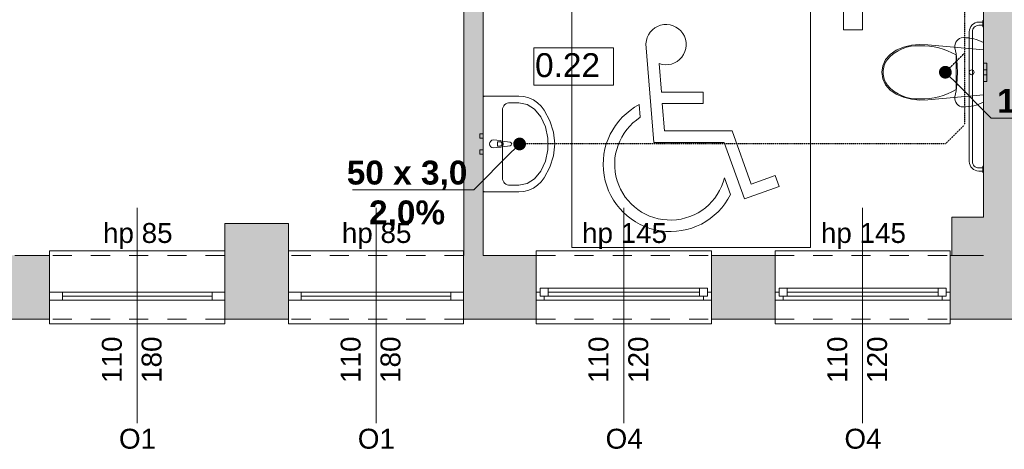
# Model space of a CAD drawing. Header units: millimetres. Extents: x 922208 to 1069538, y -182208 to -99877.
# Tile 252 of 256: x 988687 to 994870, y -114067 to -111370. Entities that reach past the tile are written whole.
import ezdxf
from ezdxf import colors
from ezdxf.entities.mleader import LeaderData, LeaderLine
from ezdxf.math import Vec2, Vec3

# ---------------------------------------------------------------- set-up
doc = ezdxf.new("R2010")
doc.units = ezdxf.units.MM
doc.header["$MEASUREMENT"] = 0
for name, pattern in [('1.5_1.0', [2.5, 1.5, -1]), ('ArcadiaLine2077533452649863992', [0]), ('HIDDEN', [20, 10, -10]), ('Przerywana', [240, 120, -120])]:
    doc.linetypes.add(name, pattern=pattern)
for name, color, linetype, lineweight in [('- PL - Kanalizacja', 34, 'Continuous', 30), ('IS_POWRÓT', 5, 'HIDDEN', 30), ('Nowe_0_Nr_pióra__2', 8, 'Continuous', 13), ('Nowe_0_Nr_pióra__75', 6, 'Continuous', 15), ('Nowe_210-A Pomieszczenia_Nr_pióra__41', 7, 'Continuous', 15), ('Nowe_220-A Ściany_Nr_pióra__19', 255, 'Continuous', 0), ('Nowe_220-A Ściany_Nr_pióra__23', 7, 'Continuous', 15), ('Nowe_220-A Ściany_Nr_pióra__27', 7, 'Continuous', 25), ('Nowe_220-A Ściany_Nr_pióra__3', 7, 'Continuous', 13), ('Nowe_220-A Ściany_Nr_pióra__7', 7, 'Continuous', 13), ('Nowe_450-K Stropy_Nr_pióra__20', 1, 'Continuous', 13)]:
    doc.layers.add(name, color=color, linetype=linetype, lineweight=lineweight)
doc.layers.add('Nowe_0', color=7, linetype='Continuous')
doc.layers.add('Nowe_220-A Ściany_Nr_pióra__45', color=7, linetype='Continuous', lineweight=15, true_color=0x40a5ff)
doc.styles.add('I_Romans', font='arial.ttf', dxfattribs={"height": 15})
doc.styles.add('STYL_AUTOMATYCZNY_1', font='arial.ttf')

# ---------------------------------------------------------------- blocks, each defined once
blk = doc.blocks.new('Znak osoby niepełnospr 27[1]', base_point=(10270.07, 4896.14))
at = {"layer": 'Nowe_0_Nr_pióra__2', "color": 8, "linetype": 'Continuous', "lineweight": 13, "flags": 128}
for points in [[(10316.69, 5024.07), (10321.65, 4962.11), (10365.81, 4962.11), (10378.5, 4926.65), (10400.32, 4934.46), (10397.88, 4941.26), (10382.87, 4935.88), (10370.89, 4969.33), (10328.32, 4969.33), (10326.94, 4986.49), (10352.6, 4986.49), (10352.6, 4993.72), (10326.37, 4993.72), (10324.93, 5011.66, 3.065684)], [(10369.83, 4929.43), (10366.07, 4939.94, -1.473184), (10313.14, 4977.87), (10312.51, 4985.85, 1.373115)]]:
    blk.add_lwpolyline(points, format="xyb", close=True, dxfattribs=at)
blk = doc.blocks.new('parter01')
at = {"layer": 'Nowe_220-A Ściany_Nr_pióra__19', "linetype": 'Continuous', "lineweight": 0}
for points in [[(994740.39011, -107210.02068), (994740.39011, -112850.02068), (995140.39011, -112850.02068), (995140.39011, -107210.02068)], [(991596.55073, -112850.02068), (991596.55073, -108720.02068), (991476.55073, -108720.02068), (991476.55073, -112850.02068)], [(989974.38408, -112650.02068), (989974.38408, -112850.02068), (990374.38408, -112850.02068), (990374.38408, -112650.02068)], [(994740.39011, -112610.02068), (994540.39011, -112610.02068), (994540.39011, -112850.02068), (994740.39011, -112850.02068)], [(988536.55076, -113250.02068), (988874.3841, -113250.02068), (988874.3841, -112850.02072), (988536.55076, -112850.02072)], [(989974.38413, -113250.02068), (990374.38413, -113250.02068), (990374.38413, -112850.02069), (989974.38413, -112850.02069)], [(991474.38411, -113250.02068), (991930.6938, -113250.02068), (991930.6938, -112850.02075), (991474.38411, -112850.02075)], [(993030.6938, -113250.02068), (993430.69362, -113250.02068), (993430.69362, -112850.0205), (993030.6938, -112850.02068)], [(994530.69361, -113250.02068), (999466.55073, -113250.02068), (999466.55073, -112850.02059), (994530.69361, -112850.02059)]]:
    blk.add_hatch(color=255, dxfattribs=at).paths.add_polyline_path(points)
at = {"layer": 'Nowe_0_Nr_pióra__75', "color": 6, "linetype": 'Continuous', "lineweight": 0}
for p, q in [((994735.39011, -111405.02068), (994735.39011, -111385.02068)), ((994567.34612, -111591.07876), (994567.34698, -111700.02068)), ((994740.39011, -111659.7156), (994740.39011, -111643.02068)), ((994740.39011, -111643.02068), (994760.39011, -111643.02068)), ((994740.39011, -111684.02068), (994740.39011, -111659.7156)), ((994760.39011, -111659.7156), (994760.39011, -111643.02068)), ((994760.39011, -111684.02068), (994760.39011, -111659.7156)), ((994567.34698, -111700.02068), (994567.34698, -111808.96213)), ((994740.39011, -111688.70698), (994740.39011, -111684.02068)), ((994740.39011, -111684.02068), (994760.39011, -111684.02068)), ((994740.39011, -111700.02068), (994740.39011, -111688.70698)), ((994740.39011, -111711.33439), (994740.39011, -111700.02068)), ((994740.39011, -111716.02068), (994740.39011, -111711.33439)), ((994740.39011, -111716.02068), (994760.39011, -111716.02068)), ((994740.39011, -111740.32577), (994740.39011, -111716.02068)), ((994740.39011, -111757.02068), (994740.39011, -111740.32577)), ((994760.39011, -111688.70698), (994760.39011, -111684.02068)), ((994760.39011, -111700.02068), (994760.39011, -111688.70698)), ((994760.39011, -111711.33439), (994760.39011, -111700.02068)), ((994760.39011, -111716.02068), (994760.39011, -111711.33439)), ((994760.39011, -111740.32577), (994760.39011, -111716.02068)), ((994760.39011, -111757.02068), (994760.39011, -111740.32577)), ((994740.39011, -111757.02068), (994760.39011, -111757.02068)), ((991765.30073, -111890.92978), (991821.55073, -111890.92978)), ((991821.55073, -111890.92978), (991873.05496, -111901.42478)), ((991873.05496, -111901.42478), (991920.38663, -111932.05954)), ((991718.42573, -111936.38432), (991718.42573, -112363.65705)), ((991920.38663, -111932.05954), (991959.7112, -111980.35222)), ((991959.7112, -111980.35222), (991987.84283, -112042.39043)), ((991987.84283, -112042.39043), (992002.50246, -112113.1482)), ((991701.95674, -112136.42068), (991687.08614, -112136.42068)), ((991687.08614, -112136.42068), (991687.08614, -112163.62068)), ((991687.08614, -112163.62068), (991701.95674, -112163.62068)), ((992002.50246, -112113.1482), (992002.50246, -112186.89317)), ((992002.50246, -112186.89317), (991987.84283, -112257.65094)), ((991987.84283, -112257.65094), (991959.7112, -112319.68915)), ((991959.7112, -112319.68915), (991920.38663, -112367.98183)), ((994735.39011, -112320.02068), (994735.39011, -112300.02068)), ((991821.55073, -112409.11159), (991765.30073, -112409.11159)), ((991873.05496, -112398.61659), (991821.55073, -112409.11159)), ((991920.38663, -112367.98183), (991873.05496, -112398.61659))]:
    blk.add_line(p, q, dxfattribs=at)
for points in [[(993860.39011, -111433.02068), (993860.39011, -111270.02068), (993980.39011, -111270.02068), (993980.39011, -111433.02068)], [(994740.39011, -111886.78895), (994725.31546, -111893.89004), (994709.8504, -111900.09453), (994694.04817, -111905.38105), (994677.96316, -111909.73141), (994661.65077, -111913.13062), (994645.16714, -111915.56698), (994628.56904, -111917.0321), (994611.9136, -111917.52095), (994600.37922, -111916.23806), (994589.40801, -111912.45294), (994579.53553, -111906.35038), (994571.2437, -111898.22827), (994564.93731, -111888.48309), (994560.9242, -111877.59057), (994559.40026, -111866.08242), (994560.43991, -111854.52043), (994567.22164, -111816.2361), (994572.07792, -111777.66007), (994574.99658, -111738.88916), (994575.97027, -111700.02068), (994574.99658, -111661.15221), (994572.07792, -111622.3813), (994567.22164, -111583.80526), (994560.43991, -111545.52094), (994559.40026, -111533.95895), (994560.9242, -111522.4508), (994564.93731, -111511.55828), (994571.2437, -111501.8131), (994579.53553, -111493.69099), (994589.40801, -111487.58843), (994600.37922, -111483.80331), (994611.9136, -111482.52042), (994628.56904, -111483.00927), (994645.16714, -111484.47439), (994661.65077, -111486.91075), (994677.96316, -111490.30996), (994694.04817, -111494.66031), (994709.8504, -111499.94684), (994725.31546, -111506.15133), (994740.39011, -111513.25242)], [(994286.96471, -111869.44433), (994237.21804, -111857.03921), (994190.28, -111838.01831), (994153.08443, -111812.42053), (994124.56632, -111779.37773), (994106.60656, -111741.06922), (994100.38954, -111700.02068), (994106.60656, -111658.97215), (994124.56632, -111620.66364), (994153.08443, -111587.62084), (994190.28, -111562.02306), (994237.21804, -111543.00216), (994286.96471, -111530.59704), (994338.31053, -111525.10931), (994390.00711, -111526.67238), (994740.39011, -111559.04589), (994740.39011, -111840.99548), (994390.00711, -111873.36899), (994338.31053, -111874.93206)], [(991821.55073, -112450.02068), (991605.92573, -112450.02068), (991604.29778, -112449.88257), (991602.71929, -112449.47244), (991601.23823, -112448.80273), (991599.8996, -112447.89382), (991598.74406, -112446.7733), (991597.80674, -112445.47523), (991597.11611, -112444.03905), (991596.69316, -112442.5084), (991596.55073, -112440.92978), (991596.55073, -112150.02068), (991596.55073, -111859.11159), (991596.69316, -111857.53297), (991597.11611, -111856.00232), (991597.80674, -111854.56614), (991598.74406, -111853.26807), (991599.8996, -111852.14755), (991601.23823, -111851.23864), (991602.71929, -111850.56893), (991604.29778, -111850.1588), (991605.92573, -111850.02068), (991821.55073, -111850.02068), (991853.31525, -111852.68512), (991884.13611, -111860.59927), (991913.09767, -111873.52802), (991939.33954, -111891.08728), (991962.08211, -111912.7554), (991980.64976, -111937.88865), (992016.79138, -112003.96484), (992039.03967, -112075.581), (992046.55073, -112150.02068), (992039.03967, -112224.46037), (992016.79138, -112296.07652), (991980.64976, -112362.15272), (991962.08211, -112387.28597), (991939.33954, -112408.95409), (991913.09767, -112426.51335), (991884.13611, -112439.4421), (991853.31525, -112447.35625)], [(991596.55073, -112086.52068), (991596.55073, -112113.52068), (991576.55073, -112113.52068), (991576.55073, -112086.52068)], [(991596.55073, -112186.52068), (991596.55073, -112213.52068), (991576.55073, -112213.52068), (991576.55073, -112186.52068)]]:
    blk.add_lwpolyline(points, close=True, dxfattribs=at)
for points in [[(994740.39011, -112330.02068), (994740.39011, -112290.02068), (994735.39011, -112290.02068), (994735.39011, -112300.02068), (994710.39011, -112300.02068, -0.4142135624), (994670.39011, -112260.02068), (994670.39011, -111445.02068, -0.4142135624), (994710.39011, -111405.02068), (994735.39011, -111405.02068), (994735.39011, -111415.02068), (994740.39011, -111415.02068), (994740.39011, -111375.02068), (994735.39011, -111375.02068), (994735.39011, -111385.02068), (994710.39011, -111385.02068, 0.4142135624), (994650.39011, -111445.02068), (994650.39011, -112260.02068, 0.4142135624), (994710.39011, -112320.02068), (994735.39011, -112320.02068), (994735.39011, -112330.02068)], [(991662.17573, -112125.02068), (991704.12854, -112129.02068, -0.1210195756), (991713.64199, -112132.29092), (991766.57573, -112138.92068, -0.8825662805), (991766.57573, -112161.12068), (991713.64199, -112167.75045, -0.1210195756), (991704.12854, -112171.02068), (991662.17573, -112175.02068, -1)]]:
    blk.add_lwpolyline(points, format="xyb", close=True, dxfattribs=at)
blk.add_circle((991826.23073, -112150.02068), 25, dxfattribs=at)
for centre, radius, start, end in [((991701.95674, -112150.02068), 13.6, 270, 90), ((991702.22862, -112150.02068), 21.08577, 302.771025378, 57.228974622)]:
    blk.add_arc(centre, radius, start, end, dxfattribs=at)
for centre, major_axis, ratio, start_param, end_param in [((994328.08663, -111789.48117), (257.05581, 0), 0.9993765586, 1.5150688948, 2.4156574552), ((994352.45323, -111958.11614), (425.5156, 0), 0.9993765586, 1.0413938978, 1.594414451), ((994247.63187, -111700.83252), (138.6051, 0), 0.9993765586, 2.5090880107, 3.1357317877), ((994247.6349, -111699.20787), (138.60813, 0), 0.9993765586, 3.1474533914, 3.7740971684), ((994328.08663, -111610.5602), (257.05591, 0), 0.9993765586, 3.8675316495, 4.7681202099), ((994352.45323, -111441.92523), (425.51562, 0), 0.9993765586, 4.6887731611, 5.2417937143), ((991765.30073, -111936.38432), (46.875, 0), 0.9696969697, 1.5707963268, 3.1415926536), ((991765.30073, -112363.65705), (46.875, 0), 0.9696969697, 3.1415926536, 4.7123889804)]:
    blk.add_ellipse(centre, major_axis=major_axis, ratio=ratio, start_param=start_param, end_param=end_param, dxfattribs=at)
blk.add_ellipse((994665.41082, -111700.02068), major_axis=(0, 15), ratio=0.9997238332, dxfattribs=at)
at = {"layer": 'Nowe_210-A Pomieszczenia_Nr_pióra__41', "color": 7, "linetype": 'Continuous', "lineweight": 0}
for p, q in [((991915.47444, -111545.81647), (992415.85444, -111545.81647)), ((991915.47444, -111781.53097), (991915.47444, -111545.81647)), ((992415.85444, -111545.81647), (992415.85444, -111781.53097)), ((992415.85444, -111781.53097), (991915.47444, -111781.53097))]:
    blk.add_line(p, q, dxfattribs=at)
at = {"layer": 'Nowe_220-A Ściany_Nr_pióra__23', "color": 7, "linetype": 'Continuous', "lineweight": 0}
for p, q in [((988954.38408, -113080.02068), (988874.38408, -113080.02068)), ((988954.38408, -113130.02068), (988954.38408, -113080.02068)), ((989974.38408, -113080.02068), (989894.38408, -113080.02068)), ((989894.38408, -113080.02068), (989894.38408, -113130.02068)), ((990454.38408, -113080.02068), (990374.38408, -113080.02068)), ((990454.38408, -113130.02068), (990454.38408, -113080.02068)), ((991474.38408, -113080.02068), (991394.38408, -113080.02068)), ((991394.38408, -113080.02068), (991394.38408, -113130.02068)), ((991930.69373, -113080.02068), (991955.69373, -113080.02068)), ((991955.69373, -113055.02068), (992005.69373, -113055.02068)), ((991955.69373, -113105.02068), (991955.69373, -113055.02068)), ((991955.69373, -113080.02068), (991955.69373, -113105.02068)), ((992005.69373, -113055.02068), (992005.69373, -113105.02068)), ((992005.69373, -113055.02068), (992955.69373, -113055.02068)), ((992005.69373, -113080.02068), (992955.69373, -113080.02068)), ((992955.69373, -113105.02068), (992955.69373, -113055.02068)), ((992955.69373, -113055.02068), (993005.69373, -113055.02068)), ((993005.69373, -113055.02068), (993005.69373, -113105.02068)), ((993005.69373, -113105.02068), (993005.69373, -113080.02068)), ((993005.69373, -113080.02068), (993030.69373, -113080.02068)), ((993430.69373, -113080.02068), (993455.69373, -113080.02068)), ((993455.69373, -113055.02068), (993505.69373, -113055.02068)), ((993455.69373, -113105.02068), (993455.69373, -113055.02068)), ((993455.69373, -113080.02068), (993455.69373, -113105.02068)), ((993505.69373, -113055.02068), (993505.69373, -113105.02068)), ((993505.69373, -113055.02068), (994455.69373, -113055.02068)), ((993505.69373, -113080.02068), (994455.69373, -113080.02068)), ((994455.69373, -113105.02068), (994455.69373, -113055.02068)), ((994455.69373, -113055.02068), (994505.69373, -113055.02068)), ((994505.69373, -113055.02068), (994505.69373, -113105.02068)), ((994505.69373, -113105.02068), (994505.69373, -113080.02068)), ((994505.69373, -113080.02068), (994530.69373, -113080.02068)), ((988874.38408, -113130.02068), (988954.38408, -113130.02068)), ((989894.38408, -113130.02068), (989974.38408, -113130.02068)), ((990374.38408, -113130.02068), (990454.38408, -113130.02068)), ((991394.38408, -113130.02068), (991474.38408, -113130.02068)), ((991980.69373, -113130.02068), (991930.69373, -113130.02068)), ((991955.69373, -113105.02068), (991980.69373, -113105.02068)), ((992005.69373, -113105.02068), (991955.69373, -113105.02068)), ((991980.69373, -113105.02068), (991980.69373, -113130.02068)), ((992955.69373, -113105.02068), (992005.69373, -113105.02068)), ((993005.69373, -113105.02068), (992955.69373, -113105.02068)), ((992980.69373, -113130.02068), (992980.69373, -113105.02068)), ((992980.69373, -113105.02068), (993005.69373, -113105.02068)), ((993030.69373, -113130.02068), (992980.69373, -113130.02068)), ((993480.69373, -113130.02068), (993430.69373, -113130.02068)), ((993455.69373, -113105.02068), (993480.69373, -113105.02068)), ((993505.69373, -113105.02068), (993455.69373, -113105.02068)), ((993480.69373, -113105.02068), (993480.69373, -113130.02068)), ((994455.69373, -113105.02068), (993505.69373, -113105.02068)), ((994505.69373, -113105.02068), (994455.69373, -113105.02068)), ((994480.69373, -113130.02068), (994480.69373, -113105.02068)), ((994480.69373, -113105.02068), (994505.69373, -113105.02068)), ((994530.69373, -113130.02068), (994480.69373, -113130.02068))]:
    blk.add_line(p, q, dxfattribs=at)
at = {"layer": 'Nowe_220-A Ściany_Nr_pióra__27', "color": 7, "linetype": 'Continuous', "lineweight": 0}
for p, q in [((988874.38408, -113080.02068), (988874.38408, -112850.02068)), ((988874.38408, -113080.02068), (988874.38408, -112850.02068)), ((989974.38408, -113080.02068), (989974.38408, -112850.02068)), ((989974.38408, -113080.02068), (989974.38408, -112850.02068)), ((990374.38408, -113080.02068), (990374.38408, -112850.02068)), ((990374.38408, -113080.02068), (990374.38408, -112850.02068)), ((991474.38408, -113080.02068), (991474.38408, -112850.02068)), ((991474.38408, -113080.02068), (991474.38408, -112850.02068)), ((991930.69373, -113080.02068), (991930.69373, -112850.02068)), ((991930.69373, -113080.02068), (991930.69373, -112850.02068)), ((993030.69373, -113080.02068), (993030.69373, -112850.02068)), ((993030.69373, -113080.02068), (993030.69373, -112850.02068)), ((993430.69373, -113080.02068), (993430.69373, -112850.02068)), ((993430.69373, -113080.02068), (993430.69373, -112850.02068)), ((994530.69373, -113080.02068), (994530.69373, -112850.02068)), ((994530.69373, -113080.02068), (994530.69373, -112850.02068)), ((988874.38408, -113130.02068), (988874.38408, -113080.02068)), ((988874.38408, -113130.02068), (988874.38408, -113080.02068)), ((988874.38408, -113130.02068), (988874.38408, -113080.02068)), ((989974.38408, -113130.02068), (989974.38408, -113080.02068)), ((989974.38408, -113130.02068), (989974.38408, -113080.02068)), ((989974.38408, -113130.02068), (989974.38408, -113080.02068)), ((990374.38408, -113130.02068), (990374.38408, -113080.02068)), ((990374.38408, -113130.02068), (990374.38408, -113080.02068)), ((990374.38408, -113130.02068), (990374.38408, -113080.02068)), ((991474.38408, -113130.02068), (991474.38408, -113080.02068)), ((991474.38408, -113130.02068), (991474.38408, -113080.02068)), ((991474.38408, -113130.02068), (991474.38408, -113080.02068)), ((991930.69373, -113130.02068), (991930.69373, -113080.02068)), ((991930.69373, -113130.02068), (991930.69373, -113080.02068)), ((991930.69373, -113130.02068), (991930.69373, -113080.02068)), ((993030.69373, -113130.02068), (993030.69373, -113080.02068)), ((993030.69373, -113130.02068), (993030.69373, -113080.02068)), ((993030.69373, -113130.02068), (993030.69373, -113080.02068)), ((993430.69373, -113130.02068), (993430.69373, -113080.02068)), ((993430.69373, -113130.02068), (993430.69373, -113080.02068)), ((993430.69373, -113130.02068), (993430.69373, -113080.02068)), ((994530.69373, -113130.02068), (994530.69373, -113080.02068)), ((994530.69373, -113130.02068), (994530.69373, -113080.02068)), ((994530.69373, -113130.02068), (994530.69373, -113080.02068)), ((988874.38408, -113250.02068), (988874.38408, -113130.02068)), ((988874.38408, -113250.02068), (988874.38408, -113130.02068)), ((989974.38408, -113250.02068), (989974.38408, -113130.02068)), ((989974.38408, -113250.02068), (989974.38408, -113130.02068)), ((990374.38408, -113250.02068), (990374.38408, -113130.02068)), ((990374.38408, -113250.02068), (990374.38408, -113130.02068)), ((991474.38408, -113250.02068), (991474.38408, -113130.02068)), ((991474.38408, -113250.02068), (991474.38408, -113130.02068)), ((991930.69373, -113250.02068), (991930.69373, -113130.02068)), ((991930.69373, -113250.02068), (991930.69373, -113130.02068)), ((993030.69373, -113250.02068), (993030.69373, -113130.02068)), ((993030.69373, -113250.02068), (993030.69373, -113130.02068)), ((993430.69373, -113250.02068), (993430.69373, -113130.02068)), ((993430.69373, -113250.02068), (993430.69373, -113130.02068)), ((994530.69373, -113250.02068), (994530.69373, -113130.02068)), ((994530.69373, -113250.02068), (994530.69373, -113130.02068))]:
    blk.add_line(p, q, dxfattribs=at)
for points in [[(994740.39011, -107100.02068), (994740.39011, -112610.02068)], [(991476.55073, -108720.02068), (991476.55073, -112850.02068)], [(991596.55073, -112850.02068), (991596.55073, -108720.02068)], [(989974.38408, -112650.02068), (989974.38408, -112850.02068)], [(990374.38408, -112650.02068), (989974.38408, -112650.02068)], [(990374.38408, -112850.02068), (990374.38408, -112650.02068)], [(994740.39011, -112610.02068), (994540.39011, -112610.02068)], [(994540.39011, -112610.02068), (994540.39011, -112850.02068)], [(988874.38396, -112850.02068), (988656.55073, -112850.02068)], [(991476.55073, -112850.02068), (991474.38403, -112850.02068)], [(991930.69381, -112850.02068), (991596.55073, -112850.02068)], [(993430.69362, -112850.02068), (993030.6938, -112850.02068)], [(994740.39011, -112850.02068), (994530.69361, -112850.02068)], [(994540.39011, -112850.02068), (994740.39011, -112850.02068)], [(988536.55062, -113250.02068), (988874.38396, -113250.02068)], [(989974.38395, -113250.02068), (990374.38404, -113250.02068)], [(991474.38403, -113250.02068), (991930.69381, -113250.02068)], [(993030.6938, -113250.02068), (993430.69362, -113250.02068)], [(994530.69361, -113250.02068), (999466.55073, -113250.02068)]]:
    blk.add_lwpolyline(points, dxfattribs=at)
at = {"layer": 'Nowe_220-A Ściany_Nr_pióra__3', "color": 7, "linetype": 'Continuous', "lineweight": 0}
for p, q in [((989974.38408, -112820.02068), (988874.38408, -112820.02068)), ((988874.38408, -112820.02068), (988874.38408, -112850.02068)), ((989974.38408, -112850.02068), (989974.38408, -112820.02068)), ((991474.38408, -112820.02068), (990374.38408, -112820.02068)), ((990374.38408, -112820.02068), (990374.38408, -112850.02068)), ((991474.38408, -112850.02068), (991474.38408, -112820.02068)), ((991930.69373, -112850.02068), (991930.69373, -112820.02068)), ((991930.69373, -112820.02068), (993030.69373, -112820.02068)), ((993030.69373, -112820.02068), (993030.69373, -112850.02068)), ((993430.69373, -112850.02068), (993430.69373, -112820.02068)), ((993430.69373, -112820.02068), (994530.69373, -112820.02068)), ((994530.69373, -112820.02068), (994530.69373, -112850.02068)), ((989894.38408, -113080.02068), (988954.38408, -113080.02068)), ((991394.38408, -113080.02068), (990454.38408, -113080.02068)), ((992005.69373, -113055.02068), (992955.69373, -113055.02068)), ((993505.69373, -113055.02068), (994455.69373, -113055.02068)), ((989894.38408, -113105.02068), (988954.38408, -113105.02068)), ((988954.38408, -113130.02068), (989894.38408, -113130.02068)), ((991394.38408, -113105.02068), (990454.38408, -113105.02068)), ((990454.38408, -113130.02068), (991394.38408, -113130.02068)), ((992980.69373, -113130.02068), (991980.69373, -113130.02068)), ((994480.69373, -113130.02068), (993480.69373, -113130.02068)), ((988874.38408, -113280.02068), (988874.38408, -113250.02068)), ((989974.38408, -113280.02068), (988874.38408, -113280.02068)), ((989974.38408, -113250.02068), (989974.38408, -113280.02068)), ((990374.38408, -113280.02068), (990374.38408, -113250.02068)), ((991474.38408, -113280.02068), (990374.38408, -113280.02068)), ((991474.38408, -113250.02068), (991474.38408, -113280.02068)), ((991930.69373, -113250.02068), (991930.69373, -113280.02068)), ((991930.69373, -113280.02068), (993030.69373, -113280.02068)), ((993030.69373, -113280.02068), (993030.69373, -113250.02068)), ((993430.69373, -113250.02068), (993430.69373, -113280.02068)), ((993430.69373, -113280.02068), (994530.69373, -113280.02068)), ((994530.69373, -113280.02068), (994530.69373, -113250.02068))]:
    blk.add_line(p, q, dxfattribs=at)
at = {"layer": 'Nowe_220-A Ściany_Nr_pióra__3', "color": 7, "linetype": 'Przerywana', "lineweight": 0}
for p, q in [((989974.38408, -112850.02068), (988874.38408, -112850.02068)), ((991474.38408, -112850.02068), (990374.38408, -112850.02068)), ((991930.69373, -112850.02068), (993030.69373, -112850.02068)), ((993430.69373, -112850.02068), (994530.69373, -112850.02068)), ((989974.38408, -113250.02068), (988874.38408, -113250.02068)), ((991474.38408, -113250.02068), (990374.38408, -113250.02068)), ((991930.69373, -113250.02068), (993030.69373, -113250.02068)), ((993430.69373, -113250.02068), (994530.69373, -113250.02068))]:
    blk.add_line(p, q, dxfattribs=at)
at = {"layer": 'Nowe_220-A Ściany_Nr_pióra__45', "color": 161, "linetype": 'Continuous', "lineweight": 0, "true_color": 0x40a5ff}
for p, q in [((989424.38408, -113901.8064), (989424.38408, -112550.02068)), ((990924.38408, -113901.8064), (990924.38408, -112550.02068)), ((992480.69373, -113901.8064), (992480.69373, -112550.02068)), ((993980.69373, -113901.8064), (993980.69373, -112550.02068))]:
    blk.add_line(p, q, dxfattribs=at)
at = {"layer": 'Nowe_450-K Stropy_Nr_pióra__20', "color": 1, "linetype": 'Continuous', "lineweight": 0, "flags": 128}
blk.add_lwpolyline([(992153.47205, -112800.02068), (993653.47205, -112800.02068), (993653.47205, -111300.02068), (992153.47205, -111300.02068)], close=True, dxfattribs=at)
at = {"layer": 'Nowe_0', "color": 7, "linetype": 'Continuous', "lineweight": 0, "xscale": 10, "yscale": 10, "zscale": 10}
blk.add_blockref('Znak osoby niepełnospr 27[1]', (992153.47205, -112800.02068), dxfattribs=at)
at = {"layer": 'Nowe_210-A Pomieszczenia_Nr_pióra__41', "color": 7, "linetype": 'Continuous', "lineweight": 0, "insert": (992165.66444, -111580.10218), "char_height": 150, "attachment_point": 2, "style": 'STYL_AUTOMATYCZNY_1'}
blk.add_mtext('\\A1;{\\pqc;\\pt0,25;\\fArial|b0|i0|c238|p0;\\W1.000000;0.22\\fArial|b0|i0|c238|p0;\\W1.000000;\\A1{\\H.66x;\\S^  ;}\\fArial|b0|i0|c238|p0;\\W1.000000;\\fArial|b0|i0|c238|p0;\\W1.000000;\\A1{\\H.66x;\\S^  ;}}', dxfattribs=at)
at = {"layer": 'Nowe_220-A Ściany_Nr_pióra__7', "color": 7, "linetype": 'Continuous', "lineweight": 0, "char_height": 125, "attachment_point": 7, "style": 'STYL_AUTOMATYCZNY_1'}
for s, insert in [('\\A1;{\\pql;\\pt0;\\fArial|b0|i0|c238|p0;\\W1.000000;hp 85\\fArial|b0|i0|c238|p0;\\W1.000000;\\A1{\\H.66x;\\S^  ;}\\fArial|b0|i0|c238|p0;\\W1.000000;\\fArial|b0|i0|c238|p0;\\W1.000000;}', (989209.88908, -112809.08834)), ('\\A1;{\\pql;\\pt0;\\fArial|b0|i0|c238|p0;\\W1.000000;hp 85\\fArial|b0|i0|c238|p0;\\W1.000000;\\A1{\\H.66x;\\S^  ;}\\fArial|b0|i0|c238|p0;\\W1.000000;\\fArial|b0|i0|c238|p0;\\W1.000000;}', (990709.88908, -112809.08834)), ('\\A1;{\\pql;\\pt0;\\fArial|b0|i0|c238|p0;\\W1.000000;hp 145\\fArial|b0|i0|c238|p0;\\W1.000000;\\A1{\\H.66x;\\S^  ;}\\fArial|b0|i0|c238|p0;\\W1.000000;\\fArial|b0|i0|c238|p0;\\W1.000000;}', (992218.52623, -112809.08834)), ('\\A1;{\\pql;\\pt0;\\fArial|b0|i0|c238|p0;\\W1.000000;hp 145\\fArial|b0|i0|c238|p0;\\W1.000000;\\A1{\\H.66x;\\S^  ;}\\fArial|b0|i0|c238|p0;\\W1.000000;\\fArial|b0|i0|c238|p0;\\W1.000000;}', (993718.52623, -112809.08834)), ('\\A1;{\\pql;\\pt0;\\fArial|b0|i0|c238|p0;\\W1.000000;O1\\fArial|b0|i0|c238|p0;\\W1.000000;\\fArial|b0|i0|c238|p0;\\W1.000000;\\fArial|b0|i0|c238|p0;\\W1.000000;}', (989310.04233, -114064.61289)), ('\\A1;{\\pql;\\pt0;\\fArial|b0|i0|c238|p0;\\W1.000000;O1\\fArial|b0|i0|c238|p0;\\W1.000000;\\fArial|b0|i0|c238|p0;\\W1.000000;\\fArial|b0|i0|c238|p0;\\W1.000000;}', (990810.04233, -114064.61289)), ('\\A1;{\\pql;\\pt0;\\fArial|b0|i0|c238|p0;\\W1.000000;O4\\fArial|b0|i0|c238|p0;\\W1.000000;\\fArial|b0|i0|c238|p0;\\W1.000000;\\fArial|b0|i0|c238|p0;\\W1.000000;}', (992366.35198, -114064.61289)), ('\\A1;{\\pql;\\pt0;\\fArial|b0|i0|c238|p0;\\W1.000000;O4\\fArial|b0|i0|c238|p0;\\W1.000000;\\fArial|b0|i0|c238|p0;\\W1.000000;\\fArial|b0|i0|c238|p0;\\W1.000000;}', (993866.35198, -114064.61289))]:
    blk.add_mtext(s, dxfattribs=dict(at, insert=insert))
at = {"layer": 'Nowe_220-A Ściany_Nr_pióra__7', "color": 7, "linetype": 'Continuous', "lineweight": 0, "char_height": 125, "attachment_point": 7, "rotation": 90, "style": 'STYL_AUTOMATYCZNY_1'}
for s, insert in [('\\A1;{\\pql;\\pt0;\\fArial|b0|i0|c238|p0;\\W1.000000;110\\fArial|b0|i0|c238|p0;\\W1.000000;\\A1{\\H.66x;\\S^  ;}\\fArial|b0|i0|c238|p0;\\W1.000000;\\fArial|b0|i0|c238|p0;\\W1.000000;}', (989363.97628, -113650.02068)), ('\\A1;{\\pql;\\pt0;\\fArial|b0|i0|c238|p0;\\W1.000000;180\\fArial|b0|i0|c238|p0;\\W1.000000;\\A1{\\H.66x;\\S^  ;}\\fArial|b0|i0|c238|p0;\\W1.000000;\\fArial|b0|i0|c238|p0;\\W1.000000;}', (989613.97628, -113650.02068)), ('\\A1;{\\pql;\\pt0;\\fArial|b0|i0|c238|p0;\\W1.000000;110\\fArial|b0|i0|c238|p0;\\W1.000000;\\A1{\\H.66x;\\S^  ;}\\fArial|b0|i0|c238|p0;\\W1.000000;\\fArial|b0|i0|c238|p0;\\W1.000000;}', (990863.97628, -113650.02068)), ('\\A1;{\\pql;\\pt0;\\fArial|b0|i0|c238|p0;\\W1.000000;180\\fArial|b0|i0|c238|p0;\\W1.000000;\\A1{\\H.66x;\\S^  ;}\\fArial|b0|i0|c238|p0;\\W1.000000;\\fArial|b0|i0|c238|p0;\\W1.000000;}', (991113.97628, -113650.02068)), ('\\A1;{\\pql;\\pt0;\\fArial|b0|i0|c238|p0;\\W1.000000;110\\fArial|b0|i0|c238|p0;\\W1.000000;\\A1{\\H.66x;\\S^  ;}\\fArial|b0|i0|c238|p0;\\W1.000000;\\fArial|b0|i0|c238|p0;\\W1.000000;}', (992420.28594, -113650.02068)), ('\\A1;{\\pql;\\pt0;\\fArial|b0|i0|c238|p0;\\W1.000000;120\\fArial|b0|i0|c238|p0;\\W1.000000;\\A1{\\H.66x;\\S^  ;}\\fArial|b0|i0|c238|p0;\\W1.000000;\\fArial|b0|i0|c238|p0;\\W1.000000;}', (992670.28594, -113650.02068)), ('\\A1;{\\pql;\\pt0;\\fArial|b0|i0|c238|p0;\\W1.000000;110\\fArial|b0|i0|c238|p0;\\W1.000000;\\A1{\\H.66x;\\S^  ;}\\fArial|b0|i0|c238|p0;\\W1.000000;\\fArial|b0|i0|c238|p0;\\W1.000000;}', (993920.28594, -113650.02068)), ('\\A1;{\\pql;\\pt0;\\fArial|b0|i0|c238|p0;\\W1.000000;120\\fArial|b0|i0|c238|p0;\\W1.000000;\\A1{\\H.66x;\\S^  ;}\\fArial|b0|i0|c238|p0;\\W1.000000;\\fArial|b0|i0|c238|p0;\\W1.000000;}', (994170.28594, -113650.02068))]:
    blk.add_mtext(s, dxfattribs=dict(at, insert=insert))
blk = doc.blocks.new('_Dot')
at = {"color": 0, "linetype": 'ByBlock', "lineweight": -2}
blk.add_line((-0.5, 0), (-1, 0), dxfattribs=at)
at = {"color": 0, "linetype": 'ByBlock', "const_width": 0.5}
blk.add_lwpolyline([(-0.25, 0, 1), (0.25, 0, 1)], format="xyb", close=True, dxfattribs=at)

msp = doc.modelspace()

# ---------------------------------------------------------------- block references
at = {"layer": 'IS_POWRÓT', "color": 27, "linetype": 'ByBlock', "lineweight": 30}
msp.add_blockref('parter01', (0, 0), dxfattribs=at)

# ---------------------------------------------------------------- next in the draw order: linework, layer by layer
at = {"layer": '- PL - Kanalizacja', "color": 30, "linetype": '1.5_1.0', "lineweight": 30}
msp.add_line((994500.2, -111699.6), (994620.4, -111579.4), dxfattribs=at)
msp.add_lwpolyline([(994620.4, -110384.7), (994620.4, -112029.8), (994500.2, -112150), (991826.2, -112150)], dxfattribs=at)

# ---------------------------------------------------------------- next in the draw order: leaders
at = {"layer": '- PL - Kanalizacja', "color": 30, "linetype": 'ArcadiaLine2077533452649863992', "lineweight": 20}
ml = msp.add_multileader_mtext('Standard', dxfattribs=at)
ml.set_content('{\\fArial|b1|i0|c0|p34;\\C30;110 x 5,3\\P2,0%}', color=7, style='I_Romans')
ml.set_leader_properties(color=256, linetype='Continuous', lineweight=13)
ml.set_arrow_properties(name='DOT')
ml.build(insert=Vec2(0, 0))
ml.multileader.update_dxf_attribs({"has_dogleg": 0, "text_left_attachment_type": 6, "text_right_attachment_type": 6, "dogleg_length": 0.36, "arrow_head_size": 80})
ctx = ml.context
ctx.base_point, ctx.char_height, ctx.arrow_head_size, ctx.landing_gap_size, ctx.plane_origin = Vec3(994788.2, -111987.7), 150, 80, 50, Vec3(999605.9, -103383.7)
ctx.left_attachment, ctx.right_attachment, ctx.text_align_type = 6, 6, 1
notes = []
notes.append((ctx, [(0, (1, 1, 0), (994784.6, -111987.7), (1, 0), 3.6, [(0, [(994500.2, -111699.6)], 256, [])])]))
ctx.mtext.insert, ctx.mtext.width, ctx.mtext.defined_height, ctx.mtext.alignment, ctx.mtext.flow_direction = Vec3(995262.4, -111804.2), 1100.693, 300, 2, 5
ml = msp.add_multileader_mtext('Standard', dxfattribs=at)
ml.set_content('{\\fArial|b1|i0|c0|p34;\\C30;50 x 3,0\\P2,0%}', color=7, style='I_Romans')
ml.set_leader_properties(color=256, linetype='Continuous', lineweight=13)
ml.set_arrow_properties(name='DOT')
ml.build(insert=Vec2(0, 0))
ml.multileader.update_dxf_attribs({"has_dogleg": 0, "text_left_attachment_type": 6, "text_right_attachment_type": 6, "dogleg_length": 0.36, "arrow_head_size": 80})
ctx = ml.context
ctx.base_point, ctx.char_height, ctx.arrow_head_size, ctx.landing_gap_size, ctx.plane_origin = Vec3(990700.5, -112438), 150, 80, 50, Vec3(986720.5, -104410.1)
ctx.left_attachment, ctx.right_attachment, ctx.text_align_type = 6, 6, 1
notes.append((ctx, [(0, (1, 1, 0), (991541.8, -112438), (-1, 0), 3.6, [(0, [(991826.2, -112150)], 256, [])])]))
ctx.mtext.insert, ctx.mtext.width, ctx.mtext.defined_height, ctx.mtext.alignment, ctx.mtext.flow_direction = Vec3(991119.4, -112254.6), 1100.693, 300, 2, 5
for ctx, leaders in notes:
    for number, flags, end, landing, length, lines in leaders:
        leader = LeaderData()
        leader.index, (leader.has_last_leader_line, leader.has_dogleg_vector, leader.attachment_direction) = number, flags
        leader.last_leader_point, leader.dogleg_vector, leader.dogleg_length = Vec3(end), Vec3(landing), length
        for number, points, colour, breaks in lines:
            line = LeaderLine()
            line.index, line.vertices, line.color, line.breaks = number, Vec3.list(points), colors.encode_raw_color(colour), breaks
            leader.lines.append(line)
        ctx.leaders.append(leader)

doc.saveas('drawing.dxf')
